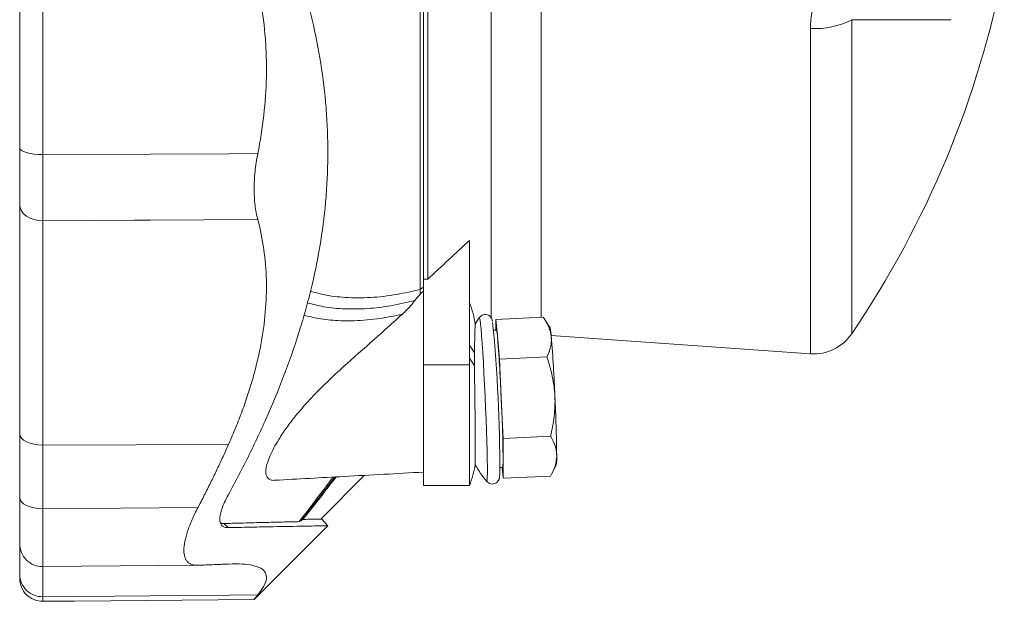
# Model space of a CAD drawing. Header units: millimetres. Extents: x 75 to 821, y -135 to 697.
# Tile 4 of 8: x 82 to 296, y 333 to 459. Entities that reach past the tile are written whole.
import ezdxf

# ---------------------------------------------------------------- set-up
doc = ezdxf.new("R2010")
doc.units = ezdxf.units.MM

msp = doc.modelspace()

# ---------------------------------------------------------------- linework, layer by layer
at = {"color": 8, "linetype": 'Continuous', "lineweight": 0}
for p, q in [((169.11, 400.56), (169.11, 494.47)), ((184.58, 493.54), (184.58, 394.21)), ((195.45, 494.63), (195.45, 394.44)), ((263.13, 459.35), (263.13, 390.88)), ((254.16, 386.52), (254.16, 457.46)), ((169.81, 384.08), (179.81, 384.08)), ((86.85, 366.59), (127.33, 366.76)), ((86.85, 352.73), (120.68, 353.03))]:
    msp.add_line(p, q, dxfattribs=at)
at = {"color": 7, "linetype": 'Continuous', "lineweight": 15}
for p, q in [((169.81, 491.72), (169.81, 402.75)), ((170.73, 491.72), (170.73, 402.75)), ((179.81, 411.23), (179.81, 384.08)), ((169.81, 402.75), (170.73, 402.75)), ((169.81, 402.75), (169.81, 384.08)), ((185.59, 394), (195.93, 394.47)), ((185.98, 389.67), (185.59, 394)), ((185.59, 394), (185.59, 391.67)), ((197.39, 392.19), (196.2, 394.06)), ((185.69, 391.68), (185.1, 391.65)), ((186.37, 385.35), (185.98, 389.67)), ((197.64, 390.47), (254.16, 386.52)), ((186.37, 385.35), (196.72, 385.82)), ((186.76, 376.7), (186.37, 385.35)), ((169.81, 384.08), (169.81, 357.76)), ((179.81, 384.08), (179.81, 357.76)), ((187.16, 368.05), (186.76, 376.7)), ((187.16, 368.05), (197.5, 368.52)), ((187.16, 363.72), (187.16, 368.05)), ((187.16, 359.39), (187.16, 363.72)), ((186.46, 361.68), (187.05, 361.71)), ((186.95, 361.7), (187.16, 359.39)), ((197.75, 360.31), (198.75, 362.26)), ((147.42, 350.46), (156.97, 360.01)), ((187.16, 359.39), (197.5, 359.86)), ((169.81, 357.76), (179.81, 357.76)), ((143.08, 350.12), (142.74, 349.91)), ((148.96, 349.01), (147.61, 350.49)), ((147.61, 350.49), (147.61, 350.49)), ((126.29, 349.5), (127.22, 348.6)), ((132.9, 332.95), (148.96, 349.01)), ((86.86, 340.1), (120.53, 340.39))]:
    msp.add_line(p, q, dxfattribs=at)
at = {"color": 8, "linetype": 'Continuous', "lineweight": 0, "flags": 128}
for points in [[(284.84, 459.35), (282.81, 459.35), (280.58, 459.35), (278.15, 459.35), (275.53, 459.35), (272.71, 459.35), (269.71, 459.35), (266.51, 459.35), (263.13, 459.35)], [(81.81, 431.37), (81.91, 431.09), (82.2, 430.82), (82.66, 430.58), (83.29, 430.36), (84.06, 430.19), (84.93, 430.06), (85.87, 429.98), (86.85, 429.95)], [(86.85, 429.95), (110.28, 430.05), (127.54, 430.13), (133.71, 430.15)], [(86.85, 415.53), (85.87, 415.59), (84.93, 415.78), (84.06, 416.1), (83.29, 416.53), (82.66, 417.05), (82.2, 417.65), (81.91, 418.3), (81.81, 418.98)], [(133.71, 415.75), (110.28, 415.64), (106.74, 415.62), (86.85, 415.53)], [(183.72, 359.6), (183.74, 360.58), (183.74, 361.88), (183.72, 363.49), (183.68, 365.36), (183.62, 367.45), (183.55, 369.74), (183.46, 372.16), (183.36, 374.66), (183.25, 377.21), (183.12, 379.74), (182.99, 382.21), (182.86, 384.56), (182.73, 386.75), (182.6, 388.73), (182.47, 390.47), (182.35, 391.91), (182.24, 393.05), (182.14, 393.85), (182.05, 394.3), (181.98, 394.38), (181.98, 394.38)], [(183.6, 358.68), (183.64, 358.68), (183.69, 358.96), (183.72, 359.6)], [(81.81, 355.18), (81.91, 354.7), (82.2, 354.24), (82.66, 353.81), (83.29, 353.44), (84.06, 353.14), (84.93, 352.91), (85.87, 352.78), (86.85, 352.73)], [(86.85, 333.53), (110.28, 333.74), (127.54, 333.9), (133.71, 333.95)]]:
    msp.add_lwpolyline(points, dxfattribs=at)
at = {"color": 7, "linetype": 'Continuous', "lineweight": 15, "flags": 128}
for points in [[(86.85, 366.59), (85.87, 366.63), (84.93, 366.77), (84.06, 366.99), (83.29, 367.29), (82.66, 367.66), (82.2, 368.09), (81.91, 368.55), (81.81, 369.03)], [(86.86, 332.54), (93.75, 332.6), (132.9, 332.95)]]:
    msp.add_lwpolyline(points, dxfattribs=at)
at = {"color": 7, "linetype": 'Continuous', "lineweight": 15}
for centre, radius, start, end in [((84.59, 511.95), 215.72, 325.8583, 349.0619), ((161.81, 390.12), 19.5, 8.3184, 22.6199), ((206.86, 377.62), 30, 146.0413, 149.2838), ((-149.43, 361.09), 335.87, 359.9141, 5.5143), ((179.01, 389.7), 6.97, 359.8239, 16.516), ((187.63, 389.86), 10.04, 1.9722, 13.4417), ((254.86, 396.49), 10, 266, 325.8583), ((-149.73, 362.85), 336.78, 2.3575, 4.5687), ((-138.04, 363.38), 336.78, 2.3575, 4.5687), ((-148.89, 360.06), 336.07, 0.6247, 2.8391), ((-137.19, 360.59), 336.05, 0.6247, 2.8391), ((179.24, 363.12), 7.94, 349.7213, 4.3068), ((188.9, 363.69), 9.96, 351.7226, 3.2357), ((161.81, 365.26), 19.5, 337.3801, 351.3762), ((206.86, 377.62), 30, 210.712, 219.156), ((86.81, 345.1), 5, 180, 270.5291), ((86.81, 337.54), 5, 179.9999, 270.7351)]:
    msp.add_arc(centre, radius, start, end, dxfattribs=at)
at = {"color": 8, "linetype": 'Continuous', "lineweight": 0}
for centre, radius, start, end in [((255.32, 474.13), 16.72, 266.0081, 297.8463), ((171.59, 397.44), 3.99, 116.4053, 128.4002), ((174.54, 383.89), 6.92, 22.9916, 40.3525), ((174.53, 381.03), 6.93, 23.0536, 40.349), ((86.74, 338.47), 4.93, 180.8367, 271.2941)]:
    msp.add_arc(centre, radius, start, end, dxfattribs=at)
at = {"color": 7, "linetype": 'Continuous', "lineweight": 15}
for points, knots in [([(127.22, 504.88), (128.83, 501.98), (130.37, 499.05), (133.32, 493.14), (134.73, 490.16), (138.7, 481.15), (141.03, 475.03), (143.44, 467.22), (143.9, 465.65), (144.75, 462.51), (145.16, 460.93), (146.28, 456.18), (146.91, 453), (147.92, 446.61), (148.31, 443.4), (148.7, 438.57), (148.8, 436.96), (148.93, 433.72), (148.96, 432.1), (148.96, 430.48)], [0, 0, 0, 0, 0.125, 0.125, 0.25, 0.25, 0.5, 0.5, 0.5625, 0.5625, 0.625, 0.625, 0.75, 0.75, 0.875, 0.875, 0.9375, 0.9375, 1, 1, 1, 1]), ([(81.81, 488.24), (81.81, 483.78), (81.81, 479.25), (81.81, 470.02), (81.81, 465.33), (81.81, 455.83), (81.81, 451.01), (81.81, 441.27), (81.81, 436.34), (81.81, 431.37)], [0, 0, 0, 0, 0.25, 0.25, 0.5, 0.5, 0.75, 0.75, 1, 1, 1, 1]), ([(127.33, 485.86), (128.41, 483.48), (129.4, 481.04), (131.19, 476.09), (131.98, 473.58), (134.02, 465.91), (134.94, 460.63), (135.45, 453.78), (135.52, 452.4), (135.59, 449.63), (135.59, 448.25), (135.51, 444.1), (135.32, 441.33), (134.7, 435.75), (134.26, 432.96), (133.71, 430.15)], [0.0087579, 0.0087579, 0.0087579, 0.0087579, 0.01758219, 0.01758219, 0.02640649, 0.02640649, 0.04405508, 0.04405508, 0.04846723, 0.04846723, 0.05287937, 0.05287937, 0.06170367, 0.06170367, 0.07059436, 0.07059436, 0.07059436, 0.07059436]), ([(81.81, 431.37), (81.81, 430.2), (81.81, 429.06), (81.81, 427.4), (81.81, 426.85), (81.81, 425.77), (81.81, 425.24), (81.81, 422.65), (81.81, 420.73), (81.81, 418.98)], [0, 0, 0, 0, 0.25, 0.25, 0.375, 0.375, 0.5, 0.5, 1, 1, 1, 1]), ([(127.22, 355.67), (128.83, 358.61), (130.37, 361.57), (133.32, 367.54), (134.73, 370.55), (138.7, 379.64), (141.03, 385.8), (143.44, 393.65), (143.9, 395.23), (144.75, 398.39), (145.16, 399.98), (146.28, 404.74), (146.91, 407.93), (147.92, 414.34), (148.31, 417.55), (148.7, 422.39), (148.8, 424), (148.93, 427.24), (148.96, 428.86), (148.96, 430.48)], [0, 0, 0, 0, 0.125, 0.125, 0.25, 0.25, 0.5, 0.5, 0.5625, 0.5625, 0.625, 0.625, 0.75, 0.75, 0.875, 0.875, 0.9375, 0.9375, 1, 1, 1, 1]), ([(133.71, 430.15), (133.44, 428.82), (133.24, 427.5), (132.97, 424.94), (132.9, 423.68), (132.9, 421.22), (132.97, 420.05), (133.24, 417.82), (133.44, 416.76), (133.71, 415.75)], [0, 0, 0, 0, 0.25, 0.25, 0.5, 0.5, 0.75, 0.75, 1, 1, 1, 1]), ([(81.81, 369.03), (81.81, 373.55), (81.81, 378), (81.81, 386.72), (81.81, 390.99), (81.81, 399.33), (81.81, 403.41), (81.81, 411.35), (81.81, 415.22), (81.81, 418.98)], [0, 0, 0, 0, 0.25, 0.25, 0.5, 0.5, 0.75, 0.75, 1, 1, 1, 1]), ([(133.71, 415.75), (133.71, 415.73), (134.27, 413.63), (135.14, 409.32), (135.7, 402.58), (135.47, 395.62), (134.65, 389.68), (133.62, 384.89), (132.69, 381.3), (131.58, 377.68), (130.53, 374.66), (129.62, 372.24), (128.89, 370.42), (128.13, 368.59), (127.6, 367.37), (127.33, 366.76)], [0, 0, 0, 0, 0.001072, 0.143134, 0.285335, 0.428789, 0.571572, 0.642342, 0.713746, 0.784626, 0.856354, 0.891897, 0.927668, 0.963694, 1, 1, 1, 1]), ([(137.4, 358.94), (137.38, 358.94), (137, 358.88), (136.25, 359.04), (135.57, 359.64), (135.41, 360.75), (135.55, 362.08), (136.15, 363.87), (137.17, 365.96), (138.38, 368.05), (139.97, 370.42), (142.21, 373.36), (144.96, 376.54), (149.29, 380.91), (154.85, 385.9), (160.54, 390.93), (163.99, 394.06), (165.21, 395.16)], [0, 0, 0, 0, 0.0029486, 0.0412096, 0.1057742, 0.1383111, 0.1708478, 0.2306731, 0.2705134, 0.310405, 0.3659556, 0.4215965, 0.5018568, 0.5822196, 0.7459752, 0.9099036, 1, 1, 1, 1]), ([(184.85, 393.6), (184.84, 393.65), (184.83, 393.77), (184.77, 393.96), (184.66, 394.25), (184.37, 394.64), (183.96, 394.95), (183.41, 395.1), (182.84, 395.04), (182.37, 394.81), (182.08, 394.53), (181.98, 394.36), (181.93, 394.3)], [0, 0, 0, 0, 0.108263, 0.246766, 0.377596, 0.467217, 0.562376, 0.665908, 0.771361, 0.865558, 0.945108, 1, 1, 1, 1]), ([(180.91, 386.59), (180.93, 387.38), (180.96, 388.81), (181, 390.48), (181.03, 391.72), (181.06, 392.55), (181.08, 392.96), (181.09, 392.94), (181.09, 392.93)], [0, 0, 0, 0, 0.210932, 0.385649, 0.565425, 0.740288, 0.920196, 1, 1, 1, 1]), ([(195.93, 394.47), (196.4, 393.78), (196.8, 393.08), (197.4, 391.66), (197.59, 390.94), (197.66, 390.2)], [0, 0, 0, 0, 0.5, 0.5, 1, 1, 1, 1]), ([(197.66, 390.2), (197.69, 389.84), (197.7, 389.47), (197.64, 388.73), (197.58, 388.37), (197.33, 387.27), (197.06, 386.55), (196.72, 385.82)], [0, 0, 0, 0, 0.25, 0.25, 0.5, 0.5, 1, 1, 1, 1]), ([(196.72, 385.82), (197.19, 384.43), (197.59, 383.02), (198.19, 380.16), (198.38, 378.71), (198.45, 377.23)], [0, 0, 0, 0, 0.5, 0.5, 1, 1, 1, 1]), ([(180.91, 383.74), (180.92, 382.98), (180.94, 381.46), (180.98, 378.99), (181.01, 376.48), (181.04, 373.96), (181.07, 371.56), (181.09, 369.3), (181.1, 367.28), (181.11, 365.52), (181.11, 364.11), (181.11, 363.08), (181.1, 362.45), (181.09, 362.37), (181.08, 362.34)], [0, 0, 0, 0, 0.083137, 0.166922, 0.253134, 0.336964, 0.423216, 0.507215, 0.593638, 0.677862, 0.76452, 0.848904, 0.935736, 1, 1, 1, 1]), ([(198.45, 377.23), (198.48, 376.5), (198.48, 375.76), (198.43, 374.29), (198.37, 373.57), (198.12, 371.39), (197.84, 369.95), (197.5, 368.52)], [0, 0, 0, 0, 0.25, 0.25, 0.5, 0.5, 1, 1, 1, 1]), ([(81.81, 355.18), (81.81, 357.33), (81.81, 359.48), (81.81, 361.63), (81.81, 364.1), (81.81, 366.56), (81.81, 369.03)], [0.01172815, 0.01172815, 0.01172815, 0.01172815, 0.01912773, 0.01912773, 0.01912773, 0.02759586, 0.02759586, 0.02759586, 0.02759586]), ([(198.84, 364.25), (198.84, 364.62), (198.81, 364.98), (198.68, 365.72), (198.59, 366.08), (198.24, 367.14), (197.91, 367.84), (197.5, 368.52)], [0, 0, 0, 0, 0.25, 0.25, 0.5, 0.5, 1, 1, 1, 1]), ([(127.33, 366.76), (127.13, 366.31), (126.73, 365.42), (126.12, 364.08), (125.5, 362.74), (124.86, 361.4), (124.22, 360.05), (123.56, 358.7), (122.89, 357.35), (122.21, 356), (121.52, 354.65), (121.01, 353.66), (120.73, 353.12), (120.68, 353.03)], [0, 0, 0, 0, 0.096269, 0.192919, 0.289958, 0.387398, 0.485247, 0.583517, 0.682216, 0.781353, 0.880938, 0.98098, 1, 1, 1, 1]), ([(197.5, 359.86), (197.91, 360.58), (198.25, 361.32), (198.71, 362.79), (198.84, 363.52), (198.84, 364.25)], [0, 0, 0, 0, 0.5, 0.5, 1, 1, 1, 1]), ([(137.4, 358.93), (142.44, 359.21), (153.24, 359.8), (164.04, 360.39), (169.81, 360.71)], [0, 0, 0, 0, 0.466032, 1, 1, 1, 1]), ([(186.43, 360.26), (186.44, 360.42), (186.46, 360.79), (186.46, 361.36), (186.46, 361.68)], [0, 0, 0, 0, 0.444662, 1, 1, 1, 1]), ([(143.15, 350.07), (143.39, 350.38), (144.71, 352.09), (147.16, 355.27), (149.42, 358.21), (150.52, 359.65)], [0, 0, 0, 0, 0.1008147, 0.5581789, 1, 1, 1, 1]), ([(183.56, 358.75), (183.58, 358.72), (183.66, 358.59), (183.96, 358.32), (184.46, 358.11), (185.05, 358.09), (185.56, 358.27), (185.93, 358.56), (186.15, 358.86), (186.27, 359.11), (186.34, 359.34), (186.38, 359.57), (186.42, 359.89), (186.43, 360.24), (186.44, 360.47)], [0, 0, 0, 0, 0.01877, 0.08079, 0.150097, 0.222372, 0.292247, 0.3493, 0.400107, 0.447991, 0.503428, 0.592434, 0.736919, 1, 1, 1, 1]), ([(81.81, 355.18), (81.81, 354.4), (81.81, 353.65), (81.81, 352.24), (81.81, 351.58), (81.81, 350.33), (81.81, 349.75), (81.81, 348.66), (81.81, 348.17), (81.81, 347.29), (81.81, 346.9), (81.81, 346.24), (81.81, 345.95), (81.81, 345.29), (81.81, 345.07), (81.81, 345.1)], [0, 0, 0, 0, 0.125, 0.125, 0.25, 0.25, 0.375, 0.375, 0.5, 0.5, 0.625, 0.625, 0.75, 0.75, 1, 1, 1, 1]), ([(125.43, 350.46), (125.43, 350.79), (125.47, 351.14), (125.59, 351.73), (125.64, 351.93), (125.76, 352.35), (125.83, 352.57), (126.06, 353.23), (126.25, 353.7), (126.69, 354.66), (126.94, 355.16), (127.22, 355.67)], [0, 0, 0, 0, 0.25, 0.25, 0.375, 0.375, 0.5, 0.5, 0.75, 0.75, 1, 1, 1, 1]), ([(120.68, 353.03), (120.2, 352.11), (119.77, 351.22), (119.01, 349.49), (118.68, 348.65), (118.14, 347.04), (117.94, 346.29), (117.66, 344.9), (117.59, 344.26), (117.59, 343.1), (117.66, 342.6), (117.87, 341.97), (117.95, 341.78), (118.16, 341.43), (118.28, 341.27), (118.68, 340.86), (119.01, 340.67), (119.58, 340.49), (119.78, 340.44), (120.21, 340.39), (120.44, 340.39), (120.68, 340.4)], [0, 0, 0, 0, 0.125, 0.125, 0.25, 0.25, 0.375, 0.375, 0.5, 0.5, 0.625, 0.625, 0.6875, 0.6875, 0.75, 0.75, 0.875, 0.875, 0.9375, 0.9375, 1, 1, 1, 1]), ([(125.43, 350.46), (125.43, 350.14), (125.47, 349.86), (125.59, 349.5), (125.64, 349.4), (125.76, 349.2), (125.83, 349.11), (126.06, 348.88), (126.25, 348.77), (126.69, 348.62), (126.94, 348.59), (127.22, 348.6)], [0, 0, 0, 0, 0.25, 0.25, 0.375, 0.375, 0.5, 0.5, 0.75, 0.75, 1, 1, 1, 1]), ([(126.29, 349.5), (128, 349.55), (129.64, 349.59), (132.75, 349.67), (134.23, 349.71), (137.01, 349.78), (138.3, 349.81), (140.69, 349.86), (141.77, 349.89), (142.74, 349.91)], [0, 0, 0, 0, 0.25, 0.25, 0.5, 0.5, 0.75, 0.75, 1, 1, 1, 1]), ([(147.61, 350.49), (147.61, 350.49), (147.57, 350.49), (147.32, 350.48), (146.89, 350.47), (146.05, 350.45), (145.14, 350.43), (143.92, 350.4), (143.34, 350.39)], [0.583834, 0.583834, 0.583834, 0.583834, 0.6305768, 0.6773196, 0.7963011, 0.7963011, 0.911806, 1, 1, 1, 1]), ([(125.65, 349.65), (125.72, 349.59), (125.89, 349.48), (126.15, 349.49), (126.29, 349.5)], [0, 0, 0, 0, 0.456671, 1, 1, 1, 1]), ([(127.22, 348.6), (128.83, 348.63), (130.37, 348.67), (133.32, 348.73), (134.73, 348.76), (138.7, 348.84), (141.03, 348.88), (143.44, 348.92), (143.9, 348.93), (144.75, 348.95), (145.16, 348.95), (146.28, 348.97), (146.91, 348.98), (147.92, 349), (148.31, 349), (148.7, 349.01), (148.8, 349.01), (148.93, 349.01), (148.96, 349.01), (148.96, 349.01)], [0, 0, 0, 0, 0.125, 0.125, 0.25, 0.25, 0.5, 0.5, 0.5625, 0.5625, 0.625, 0.625, 0.75, 0.75, 0.875, 0.875, 0.9375, 0.9375, 1, 1, 1, 1]), ([(81.81, 345.29), (81.81, 345.3), (81.81, 345.3), (81.81, 344.77), (81.81, 343.29), (81.81, 340.8), (81.81, 338.89), (81.81, 338.39)], [0, 0, 0, 0, 0.111218, 0.256492, 0.571958, 0.887423, 1, 1, 1, 1]), ([(120.68, 340.4), (120.73, 340.4), (121.3, 340.42), (122.49, 340.47), (124.09, 340.53), (125.5, 340.59), (126.54, 340.63), (127.1, 340.66), (127.33, 340.67)], [0, 0, 0, 0, 0.01902, 0.2439212, 0.5093246, 0.7275682, 0.891143, 1, 1, 1, 1]), ([(127.33, 340.67), (128.41, 340.72), (129.4, 340.72), (131.19, 340.62), (131.98, 340.52), (134.02, 340.05), (134.94, 339.53), (135.45, 338.59), (135.52, 338.39), (135.59, 337.95), (135.59, 337.73), (135.51, 337), (135.32, 336.46), (134.7, 335.28), (134.26, 334.64), (133.71, 333.95)], [0.0087579, 0.0087579, 0.0087579, 0.0087579, 0.01758219, 0.01758219, 0.02640649, 0.02640649, 0.04405508, 0.04405508, 0.04846723, 0.04846723, 0.05287937, 0.05287937, 0.06170367, 0.06170367, 0.07059436, 0.07059436, 0.07059436, 0.07059436]), ([(81.81, 338.39), (81.81, 338.1), (81.81, 337.59), (81.81, 337.63), (81.81, 337.64)], [0, 0, 0, 0, 0.581472, 1, 1, 1, 1]), ([(133.71, 333.95), (133.49, 333.68), (133.05, 333.14), (132.83, 332.87), (132.9, 332.95), (132.9, 332.95)], [0, 0, 0, 0, 0.494079, 0.999603, 1, 1, 1, 1])]:
    msp.add_open_spline(points, degree=3, knots=knots, dxfattribs=at)
at = {"color": 8, "linetype": 'Continuous', "lineweight": 0}
for points, knots in [([(86.85, 429.95), (86.85, 434.83), (86.85, 439.66), (86.85, 449.21), (86.85, 453.93), (86.85, 460.91), (86.85, 463.22), (86.85, 467.81), (86.85, 470.09), (86.85, 476.87), (86.85, 481.31), (86.85, 485.68)], [0, 0, 0, 0, 0.25, 0.25, 0.5, 0.5, 0.625, 0.625, 0.75, 0.75, 1, 1, 1, 1]), ([(254.16, 457.46), (254.16, 458.09), (254.19, 458.72), (254.3, 459.99), (254.38, 460.63), (254.73, 462.52), (255.07, 463.75), (255.78, 465.55), (256.04, 466.15), (256.64, 467.32), (256.97, 467.89), (258.05, 469.56), (258.87, 470.6), (259.81, 471.57)], [0, 0, 0, 0, 0.125, 0.125, 0.25, 0.25, 0.5, 0.5, 0.625, 0.625, 0.75, 0.75, 1, 1, 1, 1]), ([(86.85, 415.53), (86.86, 417.57), (86.86, 419.81), (86.86, 422.82), (86.86, 423.44), (86.86, 424.69), (86.86, 425.33), (86.86, 427.28), (86.86, 428.6), (86.85, 429.95)], [0, 0, 0, 0, 0.5, 0.5, 0.625, 0.625, 0.75, 0.75, 1, 1, 1, 1]), ([(86.85, 415.53), (86.85, 411.85), (86.85, 408.06), (86.85, 400.28), (86.85, 396.28), (86.85, 390.15), (86.85, 388.08), (86.85, 383.9), (86.85, 381.78), (86.85, 375.38), (86.85, 371.02), (86.85, 366.59)], [0, 0, 0, 0, 0.25, 0.25, 0.5, 0.5, 0.625, 0.625, 0.75, 0.75, 1, 1, 1, 1]), ([(145.15, 400.16), (146.11, 399.89), (148.58, 399.19), (152.94, 398.7), (158.24, 398.68), (163.7, 399.29), (167.39, 400.16), (169.11, 400.56)], [0, 0, 0, 0, 0.130039, 0.334919, 0.56532, 0.796955, 1, 1, 1, 1]), ([(169.16, 399.57), (169.1, 399.71), (169.07, 399.87), (169.06, 400.2), (169.07, 400.38), (169.11, 400.56)], [0, 0, 0, 0, 0.5, 0.5, 1, 1, 1, 1]), ([(144.5, 397.59), (145.66, 397.29), (148.33, 396.6), (152.71, 396.23), (157.61, 396.29), (162.69, 396.89), (166.19, 397.71), (167.95, 398.13)], [0, 0, 0, 0, 0.159999, 0.368242, 0.576494, 0.788243, 1, 1, 1, 1]), ([(165.21, 395.16), (164.35, 394.97), (161.5, 394.34), (156.79, 393.72), (151.57, 393.65), (147.22, 394.06), (144.79, 394.65), (143.75, 394.91)], [0, 0, 0, 0, 0.11468, 0.375339, 0.637354, 0.843297, 1, 1, 1, 1]), ([(86.85, 366.59), (86.85, 363.68), (86.85, 360.77), (86.85, 357.86), (86.85, 356.15), (86.85, 354.44), (86.85, 352.73)], [0, 0, 0, 0, 0.01, 0.01, 0.01, 0.01587072, 0.01587072, 0.01587072, 0.01587072]), ([(142.74, 349.91), (144.11, 351.7), (146.52, 354.86), (149.04, 358.2), (150.13, 359.63)], [0, 0, 0, 0, 0.5696172, 1, 1, 1, 1]), ([(150.8, 359.67), (149.88, 358.49), (147.38, 355.28), (145.01, 352.27), (143.51, 350.36)], [0, 0, 0, 0, 0.366817, 1, 1, 1, 1]), ([(86.86, 340.12), (86.86, 340.17), (86.86, 340.26), (86.86, 341.27), (86.86, 342.92), (86.86, 345.19), (86.86, 348.03), (86.86, 350.64), (86.86, 352.29), (86.85, 352.73)], [0, 0, 0, 0, 0.144089, 0.305386, 0.462139, 0.623438, 0.780188, 0.941484, 1, 1, 1, 1]), ([(86.85, 333.53), (86.85, 334.03), (86.85, 335.89), (86.85, 338.3), (86.85, 340.09), (86.85, 340.19), (86.85, 340.24)], [0, 0, 0, 0, 0.112581, 0.428064, 0.743543, 1, 1, 1, 1]), ([(86.86, 332.67), (86.86, 332.65), (86.86, 332.6), (86.86, 333.19), (86.85, 333.53)], [0, 0, 0, 0, 0.418473, 1, 1, 1, 1])]:
    msp.add_open_spline(points, degree=3, knots=knots, dxfattribs=at)
at = {"color": 7, "linetype": 'Continuous', "lineweight": 15}
for points in [[(170.73, 402.75), (173.76, 405.58), (176.79, 408.4), (179.81, 411.23)], [(169.16, 399.57), (168.73, 399.11), (168.32, 398.63), (167.95, 398.13)], [(169.81, 400.15), (169.58, 399.97), (169.36, 399.79), (169.16, 399.57)], [(167.95, 398.13), (167.14, 397.06), (166.23, 396.08), (165.21, 395.16)], [(180.91, 383.74), (180.89, 384.73), (180.89, 385.68), (180.91, 386.59)]]:
    msp.add_open_spline(points, degree=3, dxfattribs=at)

doc.saveas('drawing.dxf')
